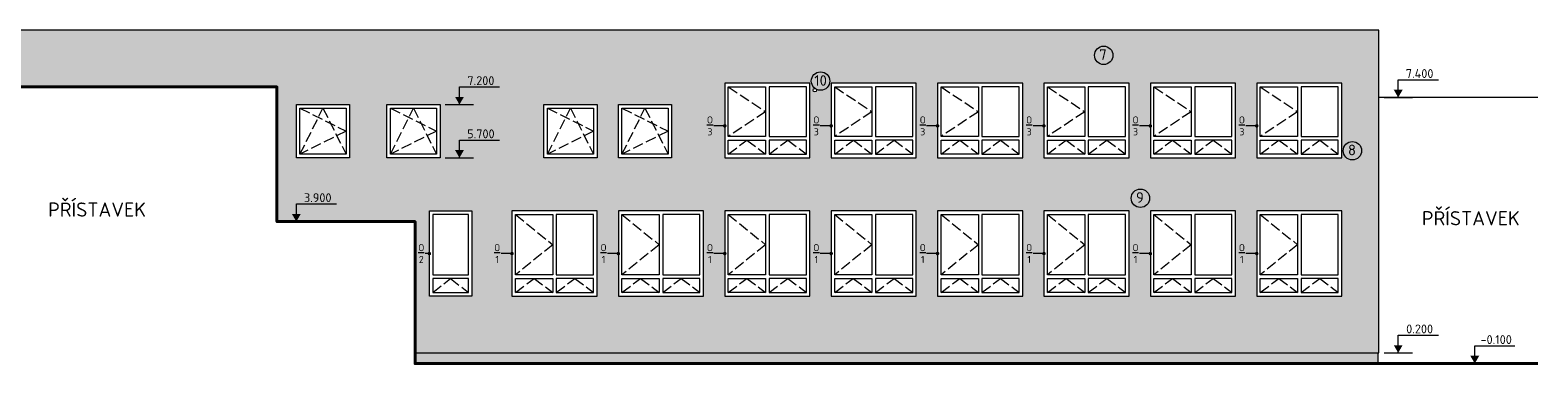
# Model space of a CAD drawing. Header units: metres. Extents: x -115250 to 1551995, y -140807 to 374743.
# Tile 45 of 205: x 71990 to 114503, y -109 to 9298. Entities that reach past the tile are written whole.
import ezdxf
from ezdxf import colors
from ezdxf.entities.mleader import LeaderData, LeaderLine
from ezdxf.enums import TextEntityAlignment as Align
from ezdxf.math import Vec2, Vec3

# ---------------------------------------------------------------- set-up
doc = ezdxf.new("R2010")
doc.units = ezdxf.units.M
doc.header["$LTSCALE"] = 100
doc.linetypes.add('0101aČÁRKOVANÁ', pattern=[4, 3, -1])
for name, color, linetype, lineweight in [('010-kota vyskova', 3, 'Continuous', 9), ('010-okno', 10, 'Continuous', 15), ('010-okno bublina', 12, 'Continuous', 9), ('010-otevirani', 11, '0101aČÁRKOVANÁ', 9), ('010-popis', 16, 'Continuous', 9), ('010-popis legenda', 3, 'Continuous', 9), ('010-tenka', 10, 'Continuous', 15), ('910-okno', 7, 'Continuous', 15), ('910-otevirani', 8, '0101aČÁRKOVANÁ', 9), ('910-popis', 3, 'Continuous', 9), ('910-tenka', 4, 'Continuous', 15), ('910-tlusta', 6, 'Continuous', 40)]:
    doc.layers.add(name, color=color, linetype=linetype, lineweight=lineweight)
doc.styles.add('ISOCPEUR', font='isocpeur.ttf')
doc.styles.get("Standard").update_dxf_attribs({"font": 'isocpeur.ttf'})

# ---------------------------------------------------------------- blocks, each defined once
blk = doc.blocks.new('*U30')
blk.add_hatch(color=256).paths.add_polyline_path([(-125, 217), (125, 217), (0, 0)])
for p, q in [((0, 0), (0, 500)), ((0, 500), (1132, 500)), ((-400, 0), (400, 0))]:
    blk.add_line(p, q)
at = {"flags": 8}
blk.add_attdef('VÝŠKA', text='', height=250, dxfattribs=at).set_placement((604, 550), align=Align.CENTER)
blk = doc.blocks.new('_Dot')
at = {"color": 0, "linetype": 'ByBlock', "lineweight": -2}
blk.add_line((-0.5, 0), (-1, 0), dxfattribs=at)
at = {"color": 0, "linetype": 'ByBlock', "const_width": 0.5}
blk.add_lwpolyline([(-0.25, 0, 1), (0.25, 0, 1)], format="xyb", close=True, dxfattribs=at)

msp = doc.modelspace()

# ---------------------------------------------------------------- hatches: boundary and pattern name
at = {"layer": '010-popis', "transparency": 33554559}
h = msp.add_hatch(color=40, dxfattribs=at)
h.dxf.hatch_style = 1
h.paths.add_polyline_path([(69746.7, 7700), (78947, 7700), (78947, 3900), (82844.7, 3900), (82844.7, 200), (110016.7, 200), (110016.7, 9298), (41906.7, 9298), (41906.7, 200), (41926.7, 200), (51496.7, 200), (51496.7, 4550), (63846.7, 4550), (63846.7, 200), (69746.7, 200)])
h.paths.add_polyline_path([(63946.7, 4200), (66346.7, 4200), (66346.7, 1800), (63946.7, 1800)], flags=16)
h.paths.add_polyline_path([(64046.7, 4100), (65096.7, 4100), (65096.7, 2400), (64046.7, 2400)], flags=0)
h.paths.add_polyline_path([(65196.7, 4100), (66246.7, 4100), (66246.7, 2400), (65196.7, 2400)], flags=0)
h.paths.add_polyline_path([(66946.7, 4200), (69346.7, 4200), (69346.7, 1800), (66946.7, 1800)], flags=16)
h.paths.add_polyline_path([(67046.7, 4100), (68096.7, 4100), (68096.7, 2400), (67046.7, 2400)], flags=0)
h.paths.add_polyline_path([(64046.7, 2300), (65096.7, 2300), (65096.7, 1900), (64046.7, 1900)], flags=0)
h.paths.add_polyline_path([(65196.7, 2300), (66246.7, 2300), (66246.7, 1900), (65196.7, 1900)], flags=0)
h.paths.add_polyline_path([(68196.7, 4100), (69246.7, 4100), (69246.7, 2400), (68196.7, 2400)], flags=0)
h.paths.add_polyline_path([(57346.7, 5700), (54946.7, 5700), (54946.7, 7800), (57346.7, 7800)], flags=16)
h.paths.add_polyline_path([(67046.7, 2300), (68096.7, 2300), (68096.7, 1900), (67046.7, 1900)], flags=0)
h.paths.add_polyline_path([(57246.7, 6300), (56196.7, 6300), (56196.7, 7700), (57246.7, 7700)], flags=0)
h.paths.add_polyline_path([(57246.7, 6200), (57246.7, 5800), (56196.7, 5800), (56196.7, 6200)], flags=0)
h.paths.add_polyline_path([(68196.7, 2300), (69246.7, 2300), (69246.7, 1900), (68196.7, 1900)], flags=0)
h.paths.add_polyline_path([(56096.7, 6300), (55046.7, 6300), (55046.7, 7700), (56096.7, 7700)], flags=0)
h.paths.add_polyline_path([(56096.7, 6200), (56096.7, 5800), (55046.7, 5800), (55046.7, 6200)], flags=0)
h.paths.add_polyline_path([(54346.7, 5700), (51946.7, 5700), (51946.7, 7800), (54346.7, 7800)], flags=16)
h.paths.add_polyline_path([(54246.7, 6300), (53196.7, 6300), (53196.7, 7700), (54246.7, 7700)], flags=0)
h.paths.add_polyline_path([(54246.7, 6200), (54246.7, 5800), (53196.7, 5800), (53196.7, 6200)], flags=0)
h.paths.add_polyline_path([(53096.7, 6300), (52046.7, 6300), (52046.7, 7700), (53096.7, 7700)], flags=0)
h.paths.add_polyline_path([(53096.7, 6200), (53096.7, 5800), (52046.7, 5800), (52046.7, 6200)], flags=0)
h.paths.add_polyline_path([(51346.7, 5700), (48946.7, 5700), (48946.7, 7800), (51346.7, 7800)], flags=16)
h.paths.add_polyline_path([(51246.7, 6300), (50196.7, 6300), (50196.7, 7700), (51246.7, 7700)], flags=0)
h.paths.add_polyline_path([(51246.7, 6200), (51246.7, 5800), (50196.7, 5800), (50196.7, 6200)], flags=0)
h.paths.add_polyline_path([(51346.7, 4200), (51346.7, 1800), (48946.7, 1800), (48946.7, 4200)], flags=16)
h.paths.add_polyline_path([(51246.7, 4100), (51246.7, 2400), (50196.7, 2400), (50196.7, 4100)], flags=0)
h.paths.add_polyline_path([(51246.7, 2300), (51246.7, 1900), (50196.7, 1900), (50196.7, 2300)], flags=0)
h.paths.add_polyline_path([(50096.7, 6300), (49046.7, 6300), (49046.7, 7700), (50096.7, 7700)], flags=0)
h.paths.add_polyline_path([(50096.7, 6200), (50096.7, 5800), (49046.7, 5800), (49046.7, 6200)], flags=0)
h.paths.add_polyline_path([(50096.7, 4100), (50096.7, 2400), (49046.7, 2400), (49046.7, 4100)], flags=0)
h.paths.add_polyline_path([(50096.7, 2300), (50096.7, 1900), (49046.7, 1900), (49046.7, 2300)], flags=0)
h.paths.add_polyline_path([(48346.7, 5700), (45946.7, 5700), (45946.7, 7800), (48346.7, 7800)], flags=16)
h.paths.add_polyline_path([(48246.7, 6300), (47196.7, 6300), (47196.7, 7700), (48246.7, 7700)], flags=0)
h.paths.add_polyline_path([(48246.7, 6200), (48246.7, 5800), (47196.7, 5800), (47196.7, 6200)], flags=0)
h.paths.add_polyline_path([(48346.7, 4200), (48346.7, 1800), (45946.7, 1800), (45946.7, 4200)], flags=16)
h.paths.add_polyline_path([(48246.7, 4100), (48246.7, 2400), (47196.7, 2400), (47196.7, 4100)], flags=0)
h.paths.add_polyline_path([(48246.7, 2300), (48246.7, 1900), (47196.7, 1900), (47196.7, 2300)], flags=0)
h.paths.add_polyline_path([(79497, 7200), (80997, 7200), (80997, 5700), (79497, 5700)], flags=16)
h.paths.add_polyline_path([(79597, 7100), (80897, 7100), (80897, 5800), (79597, 5800)], flags=0)
h.paths.add_polyline_path([(80247, 7100), (80463.7, 6666.7), (80897, 6450), (79597, 5800)], flags=0)
h.paths.add_polyline_path([(47096.7, 6300), (46046.7, 6300), (46046.7, 7700), (47096.7, 7700)], flags=0)
h.paths.add_polyline_path([(47096.7, 6200), (47096.7, 5800), (46046.7, 5800), (46046.7, 6200)], flags=0)
h.paths.add_polyline_path([(47096.7, 4100), (47096.7, 2400), (46046.7, 2400), (46046.7, 4100)], flags=0)
h.paths.add_polyline_path([(47096.7, 2300), (47096.7, 1900), (46046.7, 1900), (46046.7, 2300)], flags=0)
h.paths.add_polyline_path([(45346.7, 5700), (42946.7, 5700), (42946.7, 7800), (45346.7, 7800)], flags=16)
h.paths.add_polyline_path([(45246.7, 6300), (44196.7, 6300), (44196.7, 7700), (45246.7, 7700)], flags=0)
h.paths.add_polyline_path([(45246.7, 6200), (45246.7, 5800), (44196.7, 5800), (44196.7, 6200)], flags=0)
h.paths.add_polyline_path([(45346.7, 4200), (45346.7, 1800), (42946.7, 1800), (42946.7, 4200)], flags=16)
h.paths.add_polyline_path([(45246.7, 4100), (45246.7, 2400), (44196.7, 2400), (44196.7, 4100)], flags=0)
h.paths.add_polyline_path([(82047, 7200), (83547, 7200), (83547, 5700), (82047, 5700)], flags=16)
h.paths.add_polyline_path([(82147, 7100), (83447, 7100), (83447, 5800), (82147, 5800)], flags=0)
h.paths.add_polyline_path([(82797, 7100), (83013.7, 6666.7), (83447, 6450), (82147, 5800)], flags=0)
h.paths.add_polyline_path([(45246.7, 2300), (45246.7, 1900), (44196.7, 1900), (44196.7, 2300)], flags=0)
h.paths.add_polyline_path([(44096.7, 6300), (43046.7, 6300), (43046.7, 7700), (44096.7, 7700)], flags=0)
h.paths.add_polyline_path([(44096.7, 6200), (44096.7, 5800), (43046.7, 5800), (43046.7, 6200)], flags=0)
h.paths.add_polyline_path([(44096.7, 4100), (44096.7, 2400), (43046.7, 2400), (43046.7, 4100)], flags=0)
h.paths.add_polyline_path([(44096.7, 2300), (44096.7, 1900), (43046.7, 1900), (43046.7, 2300)], flags=0)
h.paths.add_polyline_path([(83246.7, 4200), (84446.7, 4200), (84446.7, 1800), (83246.7, 1800)], flags=16)
h.paths.add_polyline_path([(83346.7, 4100), (84346.7, 4100), (84346.7, 2400), (83346.7, 2400)], flags=0)
h.paths.add_polyline_path([(83346.7, 2300), (84346.7, 2300), (84346.7, 1900), (83346.7, 1900)], flags=0)
h.paths.add_polyline_path([(85576.7, 4200), (87976.7, 4200), (87976.7, 1800), (85576.7, 1800)], flags=16)
h.paths.add_polyline_path([(85676.7, 4100), (86726.7, 4100), (86726.7, 2400), (85676.7, 2400)], flags=0)
h.paths.add_polyline_path([(85676.7, 2300), (86726.7, 2300), (86726.7, 1900), (85676.7, 1900)], flags=0)
h.paths.add_polyline_path([(86477, 7200), (87977, 7200), (87977, 5700), (86477, 5700)], flags=16)
h.paths.add_polyline_path([(86577, 7100), (87877, 7100), (87877, 5800), (86577, 5800)], flags=0)
h.paths.add_polyline_path([(87227, 7100), (87443.7, 6666.7), (87877, 6450), (86577, 5800)], flags=0)
h.paths.add_polyline_path([(86826.7, 4100), (87876.7, 4100), (87876.7, 2400), (86826.7, 2400)], flags=0)
h.paths.add_polyline_path([(86826.7, 2300), (87876.7, 2300), (87876.7, 1900), (86826.7, 1900)], flags=0)
h.paths.add_polyline_path([(88577, 7200), (90077, 7200), (90077, 5700), (88577, 5700)], flags=16)
h.paths.add_polyline_path([(88677, 7100), (89977, 7100), (89977, 5800), (88677, 5800)], flags=0)
h.paths.add_polyline_path([(89327, 7100), (89543.7, 6666.7), (89977, 6450), (88677, 5800)], flags=0)
h.paths.add_polyline_path([(88576.7, 4200), (90976.7, 4200), (90976.7, 1800), (88576.7, 1800)], flags=16)
h.paths.add_polyline_path([(88676.7, 4100), (89726.7, 4100), (89726.7, 2400), (88676.7, 2400)], flags=0)
h.paths.add_polyline_path([(88676.7, 2300), (89726.7, 2300), (89726.7, 1900), (88676.7, 1900)], flags=0)
h.paths.add_polyline_path([(89826.7, 4100), (90876.7, 4100), (90876.7, 2400), (89826.7, 2400)], flags=0)
h.paths.add_polyline_path([(89826.7, 2300), (90876.7, 2300), (90876.7, 1900), (89826.7, 1900)], flags=0)
h.paths.add_polyline_path([(91577, 7800), (93977, 7800), (93977, 5700), (91577, 5700)], flags=16)
h.paths.add_polyline_path([(91677, 7700), (92727, 7700), (92727, 6300), (91677, 6300)], flags=0)
h.paths.add_polyline_path([(91677, 6200), (92727, 6200), (92727, 5800), (91677, 5800)], flags=0)
h.paths.add_polyline_path([(91576.7, 4200), (93976.7, 4200), (93976.7, 1800), (91576.7, 1800)], flags=16)
h.paths.add_polyline_path([(91676.7, 4100), (92726.7, 4100), (92726.7, 2400), (91676.7, 2400)], flags=0)
h.paths.add_polyline_path([(91676.7, 2300), (92726.7, 2300), (92726.7, 1900), (91676.7, 1900)], flags=0)
h.paths.add_polyline_path([(92827, 7700), (93877, 7700), (93877, 6300), (92827, 6300)], flags=0)
h.paths.add_polyline_path([(92827, 6200), (93877, 6200), (93877, 5800), (92827, 5800)], flags=0)
h.paths.add_polyline_path([(92826.7, 4100), (93876.7, 4100), (93876.7, 2400), (92826.7, 2400)], flags=0)
h.paths.add_polyline_path([(92826.7, 2300), (93876.7, 2300), (93876.7, 1900), (92826.7, 1900)], flags=0)
h.paths.add_polyline_path([(94577, 7800), (96977, 7800), (96977, 5700), (94577, 5700)], flags=16)
h.paths.add_polyline_path([(94677, 7700), (95727, 7700), (95727, 6300), (94677, 6300)], flags=0)
h.paths.add_polyline_path([(94677, 6200), (95727, 6200), (95727, 5800), (94677, 5800)], flags=0)
h.paths.add_polyline_path([(94576.7, 4200), (96976.7, 4200), (96976.7, 1800), (94576.7, 1800)], flags=16)
h.paths.add_polyline_path([(94676.7, 4100), (95726.7, 4100), (95726.7, 2400), (94676.7, 2400)], flags=0)
h.paths.add_polyline_path([(94676.7, 2300), (95726.7, 2300), (95726.7, 1900), (94676.7, 1900)], flags=0)
h.paths.add_polyline_path([(95827, 7700), (96877, 7700), (96877, 6300), (95827, 6300)], flags=0)
h.paths.add_polyline_path([(95827, 6200), (96877, 6200), (96877, 5800), (95827, 5800)], flags=0)
h.paths.add_polyline_path([(95826.7, 4100), (96876.7, 4100), (96876.7, 2400), (95826.7, 2400)], flags=0)
h.paths.add_polyline_path([(95826.7, 2300), (96876.7, 2300), (96876.7, 1900), (95826.7, 1900)], flags=0)
h.paths.add_polyline_path([(97577, 7800), (99977, 7800), (99977, 5700), (97577, 5700)], flags=16)
h.paths.add_polyline_path([(97677, 7700), (98727, 7700), (98727, 6300), (97677, 6300)], flags=0)
h.paths.add_polyline_path([(97677, 6200), (98727, 6200), (98727, 5800), (97677, 5800)], flags=0)
h.paths.add_polyline_path([(97576.7, 4200), (99976.7, 4200), (99976.7, 1800), (97576.7, 1800)], flags=16)
h.paths.add_polyline_path([(97676.7, 4100), (98726.7, 4100), (98726.7, 2400), (97676.7, 2400)], flags=0)
h.paths.add_polyline_path([(97676.7, 2300), (98726.7, 2300), (98726.7, 1900), (97676.7, 1900)], flags=0)
h.paths.add_polyline_path([(98827, 7700), (99877, 7700), (99877, 6300), (98827, 6300)], flags=0)
h.paths.add_polyline_path([(98827, 6200), (99877, 6200), (99877, 5800), (98827, 5800)], flags=0)
h.paths.add_polyline_path([(98826.7, 4100), (99876.7, 4100), (99876.7, 2400), (98826.7, 2400)], flags=0)
h.paths.add_polyline_path([(98826.7, 2300), (99876.7, 2300), (99876.7, 1900), (98826.7, 1900)], flags=0)
h.paths.add_polyline_path([(100577, 7800), (102977, 7800), (102977, 5700), (100577, 5700)], flags=16)
h.paths.add_polyline_path([(100677, 7700), (101727, 7700), (101727, 6300), (100677, 6300)], flags=0)
h.paths.add_polyline_path([(100677, 6200), (101727, 6200), (101727, 5800), (100677, 5800)], flags=0)
h.paths.add_polyline_path([(100576.7, 4200), (102976.7, 4200), (102976.7, 1800), (100576.7, 1800)], flags=16)
h.paths.add_polyline_path([(100676.7, 4100), (101726.7, 4100), (101726.7, 2400), (100676.7, 2400)], flags=0)
h.paths.add_polyline_path([(100676.7, 2300), (101726.7, 2300), (101726.7, 1900), (100676.7, 1900)], flags=0)
h.paths.add_polyline_path([(101827, 7700), (102877, 7700), (102877, 6300), (101827, 6300)], flags=0)
h.paths.add_polyline_path([(101827, 6200), (102877, 6200), (102877, 5800), (101827, 5800)], flags=0)
h.paths.add_polyline_path([(101826.7, 4100), (102876.7, 4100), (102876.7, 2400), (101826.7, 2400)], flags=0)
h.paths.add_polyline_path([(101826.7, 2300), (102876.7, 2300), (102876.7, 1900), (101826.7, 1900)], flags=0)
h.paths.add_polyline_path([(103577, 7800), (105977, 7800), (105977, 5700), (103577, 5700)], flags=16)
h.paths.add_polyline_path([(103677, 7700), (104727, 7700), (104727, 6300), (103677, 6300)], flags=0)
h.paths.add_polyline_path([(103576.7, 4200), (105976.7, 4200), (105976.7, 1800), (103576.7, 1800)], flags=16)
h.paths.add_polyline_path([(103677, 6200), (104727, 6200), (104727, 5800), (103677, 5800)], flags=0)
h.paths.add_polyline_path([(103676.7, 4100), (104726.7, 4100), (104726.7, 2400), (103676.7, 2400)], flags=0)
h.paths.add_polyline_path([(103676.7, 2300), (104726.7, 2300), (104726.7, 1900), (103676.7, 1900)], flags=0)
h.paths.add_polyline_path([(104827, 7700), (105877, 7700), (105877, 6300), (104827, 6300)], flags=0)
h.paths.add_polyline_path([(104827, 6200), (105877, 6200), (105877, 5800), (104827, 5800)], flags=0)
h.paths.add_polyline_path([(104826.7, 4100), (105876.7, 4100), (105876.7, 2400), (104826.7, 2400)], flags=0)
h.paths.add_polyline_path([(104826.7, 2300), (105876.7, 2300), (105876.7, 1900), (104826.7, 1900)], flags=0)
h.paths.add_polyline_path([(106577, 7800), (108977, 7800), (108977, 5700), (106577, 5700)], flags=16)
h.paths.add_polyline_path([(106677, 7700), (107727, 7700), (107727, 6300), (106677, 6300)], flags=0)
h.paths.add_polyline_path([(106576.7, 4200), (108976.7, 4200), (108976.7, 1800), (106576.7, 1800)], flags=16)
h.paths.add_polyline_path([(106677, 6200), (107727, 6200), (107727, 5800), (106677, 5800)], flags=0)
h.paths.add_polyline_path([(106676.7, 4100), (107726.7, 4100), (107726.7, 2400), (106676.7, 2400)], flags=0)
h.paths.add_polyline_path([(106676.7, 2300), (107726.7, 2300), (107726.7, 1900), (106676.7, 1900)], flags=0)
h.paths.add_polyline_path([(107827, 7700), (108877, 7700), (108877, 6300), (107827, 6300)], flags=0)
h.paths.add_polyline_path([(107827, 6200), (108877, 6200), (108877, 5800), (107827, 5800)], flags=0)
h.paths.add_polyline_path([(107826.7, 4100), (108876.7, 4100), (108876.7, 2400), (107826.7, 2400)], flags=0)
h.paths.add_polyline_path([(107826.7, 2300), (108876.7, 2300), (108876.7, 1900), (107826.7, 1900)], flags=0)
edge = h.paths.add_edge_path(flags=16)
edge.add_arc((94116, 7604.7), 50, 0, 360)
h = msp.add_hatch(color=39, dxfattribs=at)
h.dxf.hatch_style = 1
h.paths.add_polyline_path([(51496.7, 200), (41926.7, 200), (41926.7, -109.1), (42046.7, -100), (51496.7, -100)])
h.paths.add_polyline_path([(69746.7, 200), (63846.7, 200), (63846.7, -100), (69746.7, -100)])
h.paths.add_polyline_path([(109996.7, 200), (82844.7, 200), (82844.7, -100), (109996.7, -100)])

# ---------------------------------------------------------------- linework, layer by layer
at = {"layer": '010-okno'}
for points in [[(93977, 7800), (91577, 7800), (91577, 5700), (93977, 5700)], [(91677, 7700), (92727, 7700), (92727, 6300), (91677, 6300)], [(93877, 7700), (92827, 7700), (92827, 6300), (93877, 6300)], [(96977, 7800), (94577, 7800), (94577, 5700), (96977, 5700)], [(94677, 7700), (95727, 7700), (95727, 6300), (94677, 6300)], [(96877, 7700), (95827, 7700), (95827, 6300), (96877, 6300)], [(99977, 7800), (97577, 7800), (97577, 5700), (99977, 5700)], [(97677, 7700), (98727, 7700), (98727, 6300), (97677, 6300)], [(99877, 7700), (98827, 7700), (98827, 6300), (99877, 6300)], [(102977, 7800), (100577, 7800), (100577, 5700), (102977, 5700)], [(100677, 7700), (101727, 7700), (101727, 6300), (100677, 6300)], [(102877, 7700), (101827, 7700), (101827, 6300), (102877, 6300)], [(105977, 7800), (103577, 7800), (103577, 5700), (105977, 5700)], [(103677, 7700), (104727, 7700), (104727, 6300), (103677, 6300)], [(105877, 7700), (104827, 7700), (104827, 6300), (105877, 6300)], [(108977, 7800), (106577, 7800), (106577, 5700), (108977, 5700)], [(106677, 7700), (107727, 7700), (107727, 6300), (106677, 6300)], [(108877, 7700), (107827, 7700), (107827, 6300), (108877, 6300)], [(91677, 6200), (92727, 6200), (92727, 5800), (91677, 5800)], [(93877, 6200), (92827, 6200), (92827, 5800), (93877, 5800)], [(94677, 6200), (95727, 6200), (95727, 5800), (94677, 5800)], [(96877, 6200), (95827, 6200), (95827, 5800), (96877, 5800)], [(97677, 6200), (98727, 6200), (98727, 5800), (97677, 5800)], [(99877, 6200), (98827, 6200), (98827, 5800), (99877, 5800)], [(100677, 6200), (101727, 6200), (101727, 5800), (100677, 5800)], [(102877, 6200), (101827, 6200), (101827, 5800), (102877, 5800)], [(103677, 6200), (104727, 6200), (104727, 5800), (103677, 5800)], [(105877, 6200), (104827, 6200), (104827, 5800), (105877, 5800)], [(106677, 6200), (107727, 6200), (107727, 5800), (106677, 5800)], [(108877, 6200), (107827, 6200), (107827, 5800), (108877, 5800)], [(83246.7, 4200), (84446.7, 4200), (84446.7, 1800), (83246.7, 1800)], [(84346.7, 4100), (83346.7, 4100), (83346.7, 2400), (84346.7, 2400)], [(87976.7, 4200), (85576.7, 4200), (85576.7, 1800), (87976.7, 1800)], [(85676.7, 4100), (86726.7, 4100), (86726.7, 2400), (85676.7, 2400)], [(87876.7, 4100), (86826.7, 4100), (86826.7, 2400), (87876.7, 2400)], [(90976.7, 4200), (88576.7, 4200), (88576.7, 1800), (90976.7, 1800)], [(88676.7, 4100), (89726.7, 4100), (89726.7, 2400), (88676.7, 2400)], [(90876.7, 4100), (89826.7, 4100), (89826.7, 2400), (90876.7, 2400)], [(93976.7, 4200), (91576.7, 4200), (91576.7, 1800), (93976.7, 1800)], [(91676.7, 4100), (92726.7, 4100), (92726.7, 2400), (91676.7, 2400)], [(93876.7, 4100), (92826.7, 4100), (92826.7, 2400), (93876.7, 2400)], [(96976.7, 4200), (94576.7, 4200), (94576.7, 1800), (96976.7, 1800)], [(94676.7, 4100), (95726.7, 4100), (95726.7, 2400), (94676.7, 2400)], [(96876.7, 4100), (95826.7, 4100), (95826.7, 2400), (96876.7, 2400)], [(99976.7, 4200), (97576.7, 4200), (97576.7, 1800), (99976.7, 1800)], [(97676.7, 4100), (98726.7, 4100), (98726.7, 2400), (97676.7, 2400)], [(99876.7, 4100), (98826.7, 4100), (98826.7, 2400), (99876.7, 2400)], [(102976.7, 4200), (100576.7, 4200), (100576.7, 1800), (102976.7, 1800)], [(100676.7, 4100), (101726.7, 4100), (101726.7, 2400), (100676.7, 2400)], [(102876.7, 4100), (101826.7, 4100), (101826.7, 2400), (102876.7, 2400)], [(105976.7, 4200), (103576.7, 4200), (103576.7, 1800), (105976.7, 1800)], [(103676.7, 4100), (104726.7, 4100), (104726.7, 2400), (103676.7, 2400)], [(105876.7, 4100), (104826.7, 4100), (104826.7, 2400), (105876.7, 2400)], [(108976.7, 4200), (106576.7, 4200), (106576.7, 1800), (108976.7, 1800)], [(106676.7, 4100), (107726.7, 4100), (107726.7, 2400), (106676.7, 2400)], [(108876.7, 4100), (107826.7, 4100), (107826.7, 2400), (108876.7, 2400)], [(84346.7, 2300), (83346.7, 2300), (83346.7, 1900), (84346.7, 1900)], [(85676.7, 2300), (86726.7, 2300), (86726.7, 1900), (85676.7, 1900)], [(87876.7, 2300), (86826.7, 2300), (86826.7, 1900), (87876.7, 1900)], [(88676.7, 2300), (89726.7, 2300), (89726.7, 1900), (88676.7, 1900)], [(90876.7, 2300), (89826.7, 2300), (89826.7, 1900), (90876.7, 1900)], [(91676.7, 2300), (92726.7, 2300), (92726.7, 1900), (91676.7, 1900)], [(93876.7, 2300), (92826.7, 2300), (92826.7, 1900), (93876.7, 1900)], [(94676.7, 2300), (95726.7, 2300), (95726.7, 1900), (94676.7, 1900)], [(96876.7, 2300), (95826.7, 2300), (95826.7, 1900), (96876.7, 1900)], [(97676.7, 2300), (98726.7, 2300), (98726.7, 1900), (97676.7, 1900)], [(99876.7, 2300), (98826.7, 2300), (98826.7, 1900), (99876.7, 1900)], [(100676.7, 2300), (101726.7, 2300), (101726.7, 1900), (100676.7, 1900)], [(102876.7, 2300), (101826.7, 2300), (101826.7, 1900), (102876.7, 1900)], [(103676.7, 2300), (104726.7, 2300), (104726.7, 1900), (103676.7, 1900)], [(105876.7, 2300), (104826.7, 2300), (104826.7, 1900), (105876.7, 1900)], [(106676.7, 2300), (107726.7, 2300), (107726.7, 1900), (106676.7, 1900)], [(108876.7, 2300), (107826.7, 2300), (107826.7, 1900), (108876.7, 1900)]]:
    msp.add_lwpolyline(points, close=True, dxfattribs=at)
at = {"layer": '010-otevirani'}
for points in [[(91677, 7700), (92727, 7000), (91677, 6300)], [(94677, 7700), (95727, 7000), (94677, 6300)], [(97677, 7700), (98727, 7000), (97677, 6300)], [(100677, 7700), (101727, 7000), (100677, 6300)], [(103677, 7700), (104727, 7000), (103677, 6300)], [(106677, 7700), (107727, 7000), (106677, 6300)], [(91677, 5800), (92202, 6200), (92727, 5800)], [(92827, 5800), (93352, 6200), (93877, 5800)], [(94677, 5800), (95202, 6200), (95727, 5800)], [(95827, 5800), (96352, 6200), (96877, 5800)], [(97677, 5800), (98202, 6200), (98727, 5800)], [(98827, 5800), (99352, 6200), (99877, 5800)], [(100677, 5800), (101202, 6200), (101727, 5800)], [(101827, 5800), (102352, 6200), (102877, 5800)], [(103677, 5800), (104202, 6200), (104727, 5800)], [(104827, 5800), (105352, 6200), (105877, 5800)], [(106677, 5800), (107202, 6200), (107727, 5800)], [(107827, 5800), (108352, 6200), (108877, 5800)], [(85676.7, 4100), (86726.7, 3250), (85676.7, 2400)], [(88676.7, 4100), (89726.7, 3250), (88676.7, 2400)], [(91676.7, 4100), (92726.7, 3250), (91676.7, 2400)], [(94676.7, 4100), (95726.7, 3250), (94676.7, 2400)], [(97676.7, 4100), (98726.7, 3250), (97676.7, 2400)], [(100676.7, 4100), (101726.7, 3250), (100676.7, 2400)], [(103676.7, 4100), (104726.7, 3250), (103676.7, 2400)], [(106676.7, 4100), (107726.7, 3250), (106676.7, 2400)], [(83346.7, 1900), (83846.7, 2300), (84346.7, 1900)], [(85676.7, 1900), (86201.7, 2300), (86726.7, 1900)], [(86826.7, 1900), (87351.7, 2300), (87876.7, 1900)], [(88676.7, 1900), (89201.7, 2300), (89726.7, 1900)], [(89826.7, 1900), (90351.7, 2300), (90876.7, 1900)], [(91676.7, 1900), (92201.7, 2300), (92726.7, 1900)], [(92826.7, 1900), (93351.7, 2300), (93876.7, 1900)], [(94676.7, 1900), (95201.7, 2300), (95726.7, 1900)], [(95826.7, 1900), (96351.7, 2300), (96876.7, 1900)], [(97676.7, 1900), (98201.7, 2300), (98726.7, 1900)], [(98826.7, 1900), (99351.7, 2300), (99876.7, 1900)], [(100676.7, 1900), (101201.7, 2300), (101726.7, 1900)], [(101826.7, 1900), (102351.7, 2300), (102876.7, 1900)], [(103676.7, 1900), (104201.7, 2300), (104726.7, 1900)], [(104826.7, 1900), (105351.7, 2300), (105876.7, 1900)], [(106676.7, 1900), (107201.7, 2300), (107726.7, 1900)], [(107826.7, 1900), (108351.7, 2300), (108876.7, 1900)]]:
    msp.add_lwpolyline(points, dxfattribs=at)
at = {"layer": '010-popis legenda'}
for centre in [(102262.3, 8588.5), (94276.5, 7862.9), (109274.4, 5899.6), (103297.2, 4559.7)]:
    msp.add_circle(centre, 259.9, dxfattribs=at)
at = {"layer": '010-tenka'}
msp.add_line((82844.7, 200), (109996.7, 200), dxfattribs=at)
msp.add_lwpolyline([(109996.7, -100), (109996.7, 200), (110016.7, 200), (110016.7, 9298), (41906.7, 9298), (41906.7, 200), (41926.7, 200), (41926.7, -109.1)], dxfattribs=at)
msp.add_circle((94116, 7604.7), 50, dxfattribs=at)
at = {"layer": '910-okno'}
for points in [[(79497, 7200), (80997, 7200), (80997, 5700), (79497, 5700)], [(79597, 7100), (80897, 7100), (80897, 5800), (79597, 5800)], [(82047, 7200), (83547, 7200), (83547, 5700), (82047, 5700)], [(82147, 7100), (83447, 7100), (83447, 5800), (82147, 5800)], [(86477, 7200), (87977, 7200), (87977, 5700), (86477, 5700)], [(86577, 7100), (87877, 7100), (87877, 5800), (86577, 5800)], [(88577, 7200), (90077, 7200), (90077, 5700), (88577, 5700)], [(88677, 7100), (89977, 7100), (89977, 5800), (88677, 5800)]]:
    msp.add_lwpolyline(points, close=True, dxfattribs=at)
at = {"layer": '910-otevirani'}
for p, q in [((79597, 7100), (80897, 6450)), ((79597, 5800), (80247, 7100)), ((80247, 7100), (80897, 5800)), ((82147, 7100), (83447, 6450)), ((82147, 5800), (82797, 7100)), ((82797, 7100), (83447, 5800)), ((86577, 7100), (87877, 6450)), ((86577, 5800), (87227, 7100)), ((87227, 7100), (87877, 5800)), ((88677, 7100), (89977, 6450)), ((88677, 5800), (89327, 7100)), ((89327, 7100), (89977, 5800)), ((80897, 6450), (79597, 5800)), ((83447, 6450), (82147, 5800)), ((87877, 6450), (86577, 5800)), ((89977, 6450), (88677, 5800))]:
    msp.add_line(p, q, dxfattribs=at)
at = {"layer": '910-tenka'}
msp.add_line((114503.3, 7400), (110016.7, 7400), dxfattribs=at)
at = {"layer": '910-tlusta'}
msp.add_lwpolyline([(42046.7, -100), (51496.7, -100), (51496.7, 4550), (63846.7, 4550), (63846.7, -100), (69746.7, -100), (69746.7, 7700), (78947, 7700), (78947, 3900), (82844.7, 3900), (82844.7, -100), (114503.3, -100)], dxfattribs=at)

# ---------------------------------------------------------------- block references
at = {"layer": '010-kota vyskova'}
for p, values in [((110565.8, 7400), {'VÝŠKA': '7.400'}), ((84096.1, 7200), {'VÝŠKA': '7.200'}), ((84096.1, 5700), {'VÝŠKA': '5.700'}), ((79496.1, 3900), {'VÝŠKA': '3.900'}), ((110565.8, 200), {'VÝŠKA': '0.200'}), ((112724.6, -100), {'VÝŠKA': '-0.100'})]:
    msp.add_blockref('*U30', p, dxfattribs=at).add_auto_attribs(values)

# ---------------------------------------------------------------- texts
at = {"layer": '010-popis legenda'}
for s, p in [('7', (102136.9, 8459.4)), ('10', (94101.5, 7729.8)), ('8', (109149, 5770.5)), ('9', (103171.8, 4430.6))]:
    msp.add_text(s, height=300, dxfattribs=at).set_placement(p)
at = {"layer": '910-popis'}
for p in [(72497.9, 4040.5), (111233.4, 3796)]:
    msp.add_text('PŘÍSTAVEK', height=400, dxfattribs=at).set_placement(p)

# ---------------------------------------------------------------- leaders
at = {"layer": '010-okno bublina'}
ml = msp.add_multileader_mtext('Standard', dxfattribs=at)
ml.set_content('{\\LO\\P}3', color=256, style='ISOCPEUR')
ml.set_leader_properties(color=256, linetype='ByLayer', lineweight=-1)
ml.set_arrow_properties(name='DOT')
ml.build(insert=Vec2(0, 0))
ml.multileader.update_dxf_attribs({"has_text_frame": 1, "text_left_attachment_type": 2, "text_right_attachment_type": 2, "dogleg_length": 0.0018, "arrow_head_size": 100, "scale": 200})
ctx = ml.context
ctx.base_point, ctx.scale, ctx.char_height, ctx.arrow_head_size, ctx.landing_gap_size, ctx.plane_origin = Vec3(91049.4, 6600), 200, 200, 100, 50, Vec3(94010.5, 6200.2)
ctx.left_attachment, ctx.right_attachment, ctx.text_align_type = 2, 2, 1
notes = []
notes.append((ctx, [(1, (1, 1, 0), (91269.4, 6600), (-1, 0), 0, [(0, [(91577, 6600)], 0, [])])]))
ctx.mtext.insert, ctx.mtext.alignment, ctx.mtext.flow_direction = Vec3(91159.4, 6866.7), 2, 5
ml = msp.add_multileader_mtext('Standard', dxfattribs=at)
ml.set_content('{\\LO\\P}3', color=256, style='ISOCPEUR')
ml.set_leader_properties(color=256, linetype='ByLayer', lineweight=-1)
ml.set_arrow_properties(name='DOT')
ml.build(insert=Vec2(0, 0))
ml.multileader.update_dxf_attribs({"has_text_frame": 1, "text_left_attachment_type": 2, "text_right_attachment_type": 2, "dogleg_length": 0.0018, "arrow_head_size": 100, "scale": 200})
ctx = ml.context
ctx.base_point, ctx.scale, ctx.char_height, ctx.arrow_head_size, ctx.landing_gap_size, ctx.plane_origin = Vec3(94049.4, 6600), 200, 200, 100, 50, Vec3(97010.5, 6200.2)
ctx.left_attachment, ctx.right_attachment, ctx.text_align_type = 2, 2, 1
notes.append((ctx, [(1, (1, 1, 0), (94269.4, 6600), (-1, 0), 0, [(0, [(94577, 6600)], 0, [])])]))
ctx.mtext.insert, ctx.mtext.alignment, ctx.mtext.flow_direction = Vec3(94159.4, 6866.7), 2, 5
ml = msp.add_multileader_mtext('Standard', dxfattribs=at)
ml.set_content('{\\LO\\P}3', color=256, style='ISOCPEUR')
ml.set_leader_properties(color=256, linetype='ByLayer', lineweight=-1)
ml.set_arrow_properties(name='DOT')
ml.build(insert=Vec2(0, 0))
ml.multileader.update_dxf_attribs({"has_text_frame": 1, "text_left_attachment_type": 2, "text_right_attachment_type": 2, "dogleg_length": 0.0018, "arrow_head_size": 100, "scale": 200})
ctx = ml.context
ctx.base_point, ctx.scale, ctx.char_height, ctx.arrow_head_size, ctx.landing_gap_size, ctx.plane_origin = Vec3(97049.4, 6600), 200, 200, 100, 50, Vec3(100010.5, 6200.2)
ctx.left_attachment, ctx.right_attachment, ctx.text_align_type = 2, 2, 1
notes.append((ctx, [(1, (1, 1, 0), (97269.4, 6600), (-1, 0), 0, [(0, [(97577, 6600)], 0, [])])]))
ctx.mtext.insert, ctx.mtext.alignment, ctx.mtext.flow_direction = Vec3(97159.4, 6866.7), 2, 5
ml = msp.add_multileader_mtext('Standard', dxfattribs=at)
ml.set_content('{\\LO\\P}3', color=256, style='ISOCPEUR')
ml.set_leader_properties(color=256, linetype='ByLayer', lineweight=-1)
ml.set_arrow_properties(name='DOT')
ml.build(insert=Vec2(0, 0))
ml.multileader.update_dxf_attribs({"has_text_frame": 1, "text_left_attachment_type": 2, "text_right_attachment_type": 2, "dogleg_length": 0.0018, "arrow_head_size": 100, "scale": 200})
ctx = ml.context
ctx.base_point, ctx.scale, ctx.char_height, ctx.arrow_head_size, ctx.landing_gap_size, ctx.plane_origin = Vec3(100049.4, 6600), 200, 200, 100, 50, Vec3(103010.5, 6200.2)
ctx.left_attachment, ctx.right_attachment, ctx.text_align_type = 2, 2, 1
notes.append((ctx, [(1, (1, 1, 0), (100269.4, 6600), (-1, 0), 0, [(0, [(100577, 6600)], 0, [])])]))
ctx.mtext.insert, ctx.mtext.alignment, ctx.mtext.flow_direction = Vec3(100159.4, 6866.7), 2, 5
ml = msp.add_multileader_mtext('Standard', dxfattribs=at)
ml.set_content('{\\LO\\P}3', color=256, style='ISOCPEUR')
ml.set_leader_properties(color=256, linetype='ByLayer', lineweight=-1)
ml.set_arrow_properties(name='DOT')
ml.build(insert=Vec2(0, 0))
ml.multileader.update_dxf_attribs({"has_text_frame": 1, "text_left_attachment_type": 2, "text_right_attachment_type": 2, "dogleg_length": 0.0018, "arrow_head_size": 100, "scale": 200})
ctx = ml.context
ctx.base_point, ctx.scale, ctx.char_height, ctx.arrow_head_size, ctx.landing_gap_size, ctx.plane_origin = Vec3(103049.4, 6600), 200, 200, 100, 50, Vec3(106010.5, 6200.2)
ctx.left_attachment, ctx.right_attachment, ctx.text_align_type = 2, 2, 1
notes.append((ctx, [(1, (1, 1, 0), (103269.4, 6600), (-1, 0), 0, [(0, [(103577, 6600)], 0, [])])]))
ctx.mtext.insert, ctx.mtext.alignment, ctx.mtext.flow_direction = Vec3(103159.4, 6866.7), 2, 5
ml = msp.add_multileader_mtext('Standard', dxfattribs=at)
ml.set_content('{\\LO\\P}3', color=256, style='ISOCPEUR')
ml.set_leader_properties(color=256, linetype='ByLayer', lineweight=-1)
ml.set_arrow_properties(name='DOT')
ml.build(insert=Vec2(0, 0))
ml.multileader.update_dxf_attribs({"has_text_frame": 1, "text_left_attachment_type": 2, "text_right_attachment_type": 2, "dogleg_length": 0.0018, "arrow_head_size": 100, "scale": 200})
ctx = ml.context
ctx.base_point, ctx.scale, ctx.char_height, ctx.arrow_head_size, ctx.landing_gap_size, ctx.plane_origin = Vec3(106049.4, 6600), 200, 200, 100, 50, Vec3(109010.5, 6200.2)
ctx.left_attachment, ctx.right_attachment, ctx.text_align_type = 2, 2, 1
notes.append((ctx, [(1, (1, 1, 0), (106269.4, 6600), (-1, 0), 0, [(0, [(106577, 6600)], 0, [])])]))
ctx.mtext.insert, ctx.mtext.alignment, ctx.mtext.flow_direction = Vec3(106159.4, 6866.7), 2, 5
ml = msp.add_multileader_mtext('Standard', dxfattribs=at)
ml.set_content('{\\LO\\P}2', color=256, style='ISOCPEUR')
ml.set_leader_properties(color=256, linetype='ByLayer', lineweight=-1)
ml.set_arrow_properties(name='DOT')
ml.build(insert=Vec2(0, 0))
ml.multileader.update_dxf_attribs({"has_text_frame": 1, "text_left_attachment_type": 2, "text_right_attachment_type": 2, "dogleg_length": 0.0018, "arrow_head_size": 100, "scale": 200})
ctx = ml.context
ctx.base_point, ctx.scale, ctx.char_height, ctx.arrow_head_size, ctx.landing_gap_size, ctx.plane_origin = Vec3(82909.1, 3000), 200, 200, 100, 50, Vec3(85680.2, 2600.2)
ctx.left_attachment, ctx.right_attachment, ctx.text_align_type = 2, 2, 1
notes.append((ctx, [(1, (1, 1, 0), (83129.1, 3000), (-1, 0), 0, [(0, [(83246.7, 3000)], 0, [])])]))
ctx.mtext.insert, ctx.mtext.alignment, ctx.mtext.flow_direction = Vec3(83019.1, 3266.7), 2, 5
ml = msp.add_multileader_mtext('Standard', dxfattribs=at)
ml.set_content('{\\LO\\P}1', color=256, style='ISOCPEUR')
ml.set_leader_properties(color=256, linetype='ByLayer', lineweight=-1)
ml.set_arrow_properties(name='DOT')
ml.build(insert=Vec2(0, 0))
ml.multileader.update_dxf_attribs({"has_text_frame": 1, "text_left_attachment_type": 2, "text_right_attachment_type": 2, "dogleg_length": 0.0018, "arrow_head_size": 100, "scale": 200})
ctx = ml.context
ctx.base_point, ctx.scale, ctx.char_height, ctx.arrow_head_size, ctx.landing_gap_size, ctx.plane_origin = Vec3(85049.1, 3000), 200, 200, 100, 50, Vec3(88010.2, 2600.2)
ctx.left_attachment, ctx.right_attachment, ctx.text_align_type = 2, 2, 1
notes.append((ctx, [(1, (1, 1, 0), (85269.1, 3000), (-1, 0), 0, [(0, [(85576.7, 3000)], 0, [])])]))
ctx.mtext.insert, ctx.mtext.alignment, ctx.mtext.flow_direction = Vec3(85159.1, 3266.7), 2, 5
ml = msp.add_multileader_mtext('Standard', dxfattribs=at)
ml.set_content('{\\LO\\P}1', color=256, style='ISOCPEUR')
ml.set_leader_properties(color=256, linetype='ByLayer', lineweight=-1)
ml.set_arrow_properties(name='DOT')
ml.build(insert=Vec2(0, 0))
ml.multileader.update_dxf_attribs({"has_text_frame": 1, "text_left_attachment_type": 2, "text_right_attachment_type": 2, "dogleg_length": 0.0018, "arrow_head_size": 100, "scale": 200})
ctx = ml.context
ctx.base_point, ctx.scale, ctx.char_height, ctx.arrow_head_size, ctx.landing_gap_size, ctx.plane_origin = Vec3(88049.1, 3000), 200, 200, 100, 50, Vec3(91010.2, 2600.2)
ctx.left_attachment, ctx.right_attachment, ctx.text_align_type = 2, 2, 1
notes.append((ctx, [(1, (1, 1, 0), (88269.1, 3000), (-1, 0), 0, [(0, [(88576.7, 3000)], 0, [])])]))
ctx.mtext.insert, ctx.mtext.alignment, ctx.mtext.flow_direction = Vec3(88159.1, 3266.7), 2, 5
ml = msp.add_multileader_mtext('Standard', dxfattribs=at)
ml.set_content('{\\LO\\P}1', color=256, style='ISOCPEUR')
ml.set_leader_properties(color=256, linetype='ByLayer', lineweight=-1)
ml.set_arrow_properties(name='DOT')
ml.build(insert=Vec2(0, 0))
ml.multileader.update_dxf_attribs({"has_text_frame": 1, "text_left_attachment_type": 2, "text_right_attachment_type": 2, "dogleg_length": 0.0018, "arrow_head_size": 100, "scale": 200})
ctx = ml.context
ctx.base_point, ctx.scale, ctx.char_height, ctx.arrow_head_size, ctx.landing_gap_size, ctx.plane_origin = Vec3(91049.1, 3000), 200, 200, 100, 50, Vec3(94010.2, 2600.2)
ctx.left_attachment, ctx.right_attachment, ctx.text_align_type = 2, 2, 1
notes.append((ctx, [(1, (1, 1, 0), (91269.1, 3000), (-1, 0), 0, [(0, [(91576.7, 3000)], 0, [])])]))
ctx.mtext.insert, ctx.mtext.alignment, ctx.mtext.flow_direction = Vec3(91159.1, 3266.7), 2, 5
ml = msp.add_multileader_mtext('Standard', dxfattribs=at)
ml.set_content('{\\LO\\P}1', color=256, style='ISOCPEUR')
ml.set_leader_properties(color=256, linetype='ByLayer', lineweight=-1)
ml.set_arrow_properties(name='DOT')
ml.build(insert=Vec2(0, 0))
ml.multileader.update_dxf_attribs({"has_text_frame": 1, "text_left_attachment_type": 2, "text_right_attachment_type": 2, "dogleg_length": 0.0018, "arrow_head_size": 100, "scale": 200})
ctx = ml.context
ctx.base_point, ctx.scale, ctx.char_height, ctx.arrow_head_size, ctx.landing_gap_size, ctx.plane_origin = Vec3(94049.1, 3000), 200, 200, 100, 50, Vec3(97010.2, 2600.2)
ctx.left_attachment, ctx.right_attachment, ctx.text_align_type = 2, 2, 1
notes.append((ctx, [(1, (1, 1, 0), (94269.1, 3000), (-1, 0), 0, [(0, [(94576.7, 3000)], 0, [])])]))
ctx.mtext.insert, ctx.mtext.alignment, ctx.mtext.flow_direction = Vec3(94159.1, 3266.7), 2, 5
ml = msp.add_multileader_mtext('Standard', dxfattribs=at)
ml.set_content('{\\LO\\P}1', color=256, style='ISOCPEUR')
ml.set_leader_properties(color=256, linetype='ByLayer', lineweight=-1)
ml.set_arrow_properties(name='DOT')
ml.build(insert=Vec2(0, 0))
ml.multileader.update_dxf_attribs({"has_text_frame": 1, "text_left_attachment_type": 2, "text_right_attachment_type": 2, "dogleg_length": 0.0018, "arrow_head_size": 100, "scale": 200})
ctx = ml.context
ctx.base_point, ctx.scale, ctx.char_height, ctx.arrow_head_size, ctx.landing_gap_size, ctx.plane_origin = Vec3(97049.1, 3000), 200, 200, 100, 50, Vec3(100010.2, 2600.2)
ctx.left_attachment, ctx.right_attachment, ctx.text_align_type = 2, 2, 1
notes.append((ctx, [(1, (1, 1, 0), (97269.1, 3000), (-1, 0), 0, [(0, [(97576.7, 3000)], 0, [])])]))
ctx.mtext.insert, ctx.mtext.alignment, ctx.mtext.flow_direction = Vec3(97159.1, 3266.7), 2, 5
ml = msp.add_multileader_mtext('Standard', dxfattribs=at)
ml.set_content('{\\LO\\P}1', color=256, style='ISOCPEUR')
ml.set_leader_properties(color=256, linetype='ByLayer', lineweight=-1)
ml.set_arrow_properties(name='DOT')
ml.build(insert=Vec2(0, 0))
ml.multileader.update_dxf_attribs({"has_text_frame": 1, "text_left_attachment_type": 2, "text_right_attachment_type": 2, "dogleg_length": 0.0018, "arrow_head_size": 100, "scale": 200})
ctx = ml.context
ctx.base_point, ctx.scale, ctx.char_height, ctx.arrow_head_size, ctx.landing_gap_size, ctx.plane_origin = Vec3(100049.1, 3000), 200, 200, 100, 50, Vec3(103010.2, 2600.2)
ctx.left_attachment, ctx.right_attachment, ctx.text_align_type = 2, 2, 1
notes.append((ctx, [(1, (1, 1, 0), (100269.1, 3000), (-1, 0), 0, [(0, [(100576.7, 3000)], 0, [])])]))
ctx.mtext.insert, ctx.mtext.alignment, ctx.mtext.flow_direction = Vec3(100159.1, 3266.7), 2, 5
ml = msp.add_multileader_mtext('Standard', dxfattribs=at)
ml.set_content('{\\LO\\P}1', color=256, style='ISOCPEUR')
ml.set_leader_properties(color=256, linetype='ByLayer', lineweight=-1)
ml.set_arrow_properties(name='DOT')
ml.build(insert=Vec2(0, 0))
ml.multileader.update_dxf_attribs({"has_text_frame": 1, "text_left_attachment_type": 2, "text_right_attachment_type": 2, "dogleg_length": 0.0018, "arrow_head_size": 100, "scale": 200})
ctx = ml.context
ctx.base_point, ctx.scale, ctx.char_height, ctx.arrow_head_size, ctx.landing_gap_size, ctx.plane_origin = Vec3(103049.1, 3000), 200, 200, 100, 50, Vec3(106010.2, 2600.2)
ctx.left_attachment, ctx.right_attachment, ctx.text_align_type = 2, 2, 1
notes.append((ctx, [(1, (1, 1, 0), (103269.1, 3000), (-1, 0), 0, [(0, [(103576.7, 3000)], 0, [])])]))
ctx.mtext.insert, ctx.mtext.alignment, ctx.mtext.flow_direction = Vec3(103159.1, 3266.7), 2, 5
ml = msp.add_multileader_mtext('Standard', dxfattribs=at)
ml.set_content('{\\LO\\P}1', color=256, style='ISOCPEUR')
ml.set_leader_properties(color=256, linetype='ByLayer', lineweight=-1)
ml.set_arrow_properties(name='DOT')
ml.build(insert=Vec2(0, 0))
ml.multileader.update_dxf_attribs({"has_text_frame": 1, "text_left_attachment_type": 2, "text_right_attachment_type": 2, "dogleg_length": 0.0018, "arrow_head_size": 100, "scale": 200})
ctx = ml.context
ctx.base_point, ctx.scale, ctx.char_height, ctx.arrow_head_size, ctx.landing_gap_size, ctx.plane_origin = Vec3(106049.1, 3000), 200, 200, 100, 50, Vec3(109010.2, 2600.2)
ctx.left_attachment, ctx.right_attachment, ctx.text_align_type = 2, 2, 1
notes.append((ctx, [(1, (1, 1, 0), (106269.1, 3000), (-1, 0), 0, [(0, [(106576.7, 3000)], 0, [])])]))
ctx.mtext.insert, ctx.mtext.alignment, ctx.mtext.flow_direction = Vec3(106159.1, 3266.7), 2, 5
for ctx, leaders in notes:
    for number, flags, end, landing, length, lines in leaders:
        leader = LeaderData()
        leader.index, (leader.has_last_leader_line, leader.has_dogleg_vector, leader.attachment_direction) = number, flags
        leader.last_leader_point, leader.dogleg_vector, leader.dogleg_length = Vec3(end), Vec3(landing), length
        for number, points, colour, breaks in lines:
            line = LeaderLine()
            line.index, line.vertices, line.color, line.breaks = number, Vec3.list(points), colors.encode_raw_color(colour), breaks
            leader.lines.append(line)
        ctx.leaders.append(leader)

doc.saveas('drawing.dxf')
